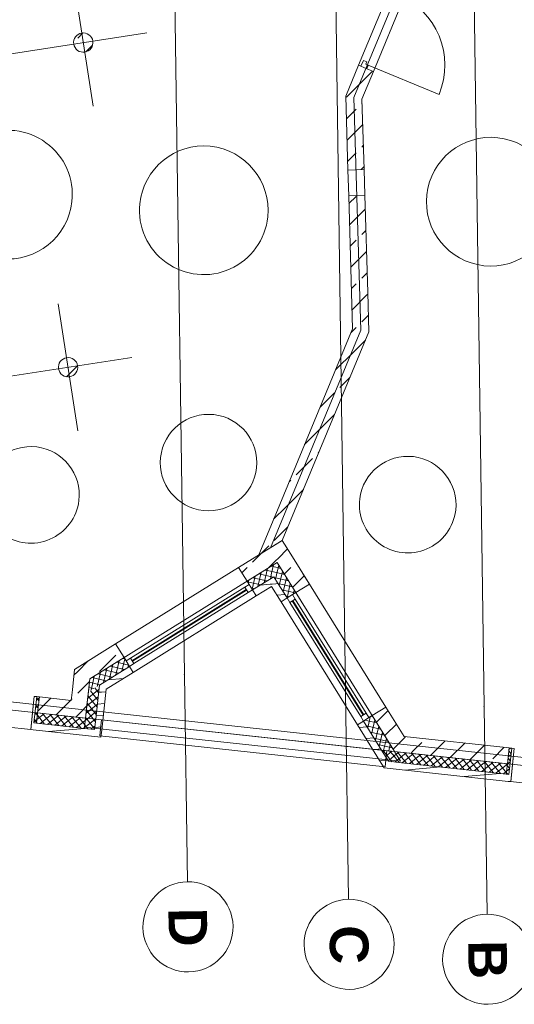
# Model space of a CAD drawing. Extents: x -22247 to 417655, y -187892 to 17509.
# Tile 23 of 62: x -12272 to -4586, y -28763 to -13460. Entities that reach past the tile are written whole.
import ezdxf
from ezdxf.lldxf.tags import DXFTag

# ---------------------------------------------------------------- set-up
doc = ezdxf.new("R2010")
doc.units = 0
doc.header["$LTSCALE"] = 50
for name, color, linetype, lineweight in [('02 Raster Gebäude', 7, 'Continuous', 25), ('20 Außenwände', 7, 'Continuous', 25), ('20 Dach Stb-Decke', 7, 'Continuous', 25), ('20 Fenster als Fassade', 7, 'Continuous', 25), ('20 Innenwände', 7, 'Continuous', 25), ('20 Stützen', 7, 'Continuous', 25)]:
    doc.layers.add(name, color=color, linetype=linetype, lineweight=lineweight)
doc.styles.add('ERSTELLTER_STIL_1', font='txt')
tags = doc.linetypes.add('Raster', pattern=[0.8, 0.4, -0.2, 0, -0.2]).pattern_tags.tags
tags[10:11] = [DXFTag(74, 4), DXFTag(75, 0), DXFTag(340, '0'), DXFTag(46, 1.0), DXFTag(50, 0.0), DXFTag(44, 0.0), DXFTag(45, 0.0)]
tags[8:9] = [DXFTag(74, 4), DXFTag(75, 0), DXFTag(340, '0'), DXFTag(46, 1.0), DXFTag(50, 0.0), DXFTag(44, 0.0), DXFTag(45, 0.0)]
tags[6:7] = [DXFTag(74, 4), DXFTag(75, 0), DXFTag(340, '0'), DXFTag(46, 1.0), DXFTag(50, 0.0), DXFTag(44, 0.0), DXFTag(45, 0.0)]
tags[4:5] = [DXFTag(74, 4), DXFTag(75, 0), DXFTag(340, '0'), DXFTag(46, 1.0), DXFTag(50, 0.0), DXFTag(44, 0.0), DXFTag(45, 0.0)]
tags = doc.linetypes.add('Strichpunktlinie', pattern=[1.340556, 0.705556, -0.352778, 0, -0.282222]).pattern_tags.tags
tags[10:11] = [DXFTag(74, 4), DXFTag(75, 0), DXFTag(340, '0'), DXFTag(46, 1.0), DXFTag(50, 0.0), DXFTag(44, 0.0), DXFTag(45, 0.0)]
tags[8:9] = [DXFTag(74, 4), DXFTag(75, 0), DXFTag(340, '0'), DXFTag(46, 1.0), DXFTag(50, 0.0), DXFTag(44, 0.0), DXFTag(45, 0.0)]
tags[6:7] = [DXFTag(74, 4), DXFTag(75, 0), DXFTag(340, '0'), DXFTag(46, 1.0), DXFTag(50, 0.0), DXFTag(44, 0.0), DXFTag(45, 0.0)]
tags[4:5] = [DXFTag(74, 4), DXFTag(75, 0), DXFTag(340, '0'), DXFTag(46, 1.0), DXFTag(50, 0.0), DXFTag(44, 0.0), DXFTag(45, 0.0)]
tags = doc.linetypes.add('Untersicht', pattern=[0.4, 0.3, -0.1]).pattern_tags.tags
tags[6:7] = [DXFTag(74, 4), DXFTag(75, 0), DXFTag(340, '0'), DXFTag(46, 1.0), DXFTag(50, 0.0), DXFTag(44, 0.0), DXFTag(45, 0.0)]
tags[4:5] = [DXFTag(74, 4), DXFTag(75, 0), DXFTag(340, '0'), DXFTag(46, 1.0), DXFTag(50, 0.0), DXFTag(44, 0.0), DXFTag(45, 0.0)]
tags = doc.linetypes.add('Öffnungslinie Tür Fenster', pattern=[0.46, 0.3, -0.16]).pattern_tags.tags
tags[6:7] = [DXFTag(74, 4), DXFTag(75, 0), DXFTag(340, '0'), DXFTag(46, 1.0), DXFTag(50, 0.0), DXFTag(44, 0.0), DXFTag(45, 0.0)]
tags[4:5] = [DXFTag(74, 4), DXFTag(75, 0), DXFTag(340, '0'), DXFTag(46, 1.0), DXFTag(50, 0.0), DXFTag(44, 0.0), DXFTag(45, 0.0)]
pattern_1 = [(5, (0, 0), (-15.688, 179.315), [])]
pattern_2 = [(346.85453, (0, 0), (18.19393, 77.90366), []), (76.85453, (0, 0), (-77.90366, 18.19393), [])]
pattern_3 = [(45, (0, 0), (-339.411, 339.411), []), (45, (-169.7, 169.7), (-339.411, 339.411), [360, -120])]
pattern_4 = [(76.85453, (0, 0), (-77.90366, 18.19393), []), (166.85453, (0, 0), (18.19393, 77.90366), [])]
pattern_5 = [(38.8131, (0, 0), (-50.14257, 62.33556), []), (128.8131, (0, 0), (62.33556, 50.14257), [])]
pattern_6 = [(38.8131, (0, 0), (-50.14257, 62.33556), []), (128.8131, (0, 0), (62.33556, 50.14257), [])]

msp = doc.modelspace()

# ---------------------------------------------------------------- hatches: boundary and pattern name
at = {"layer": '20 Außenwände', "linetype": 'Continuous', "lineweight": 0, "ltscale": 3.71293e-05}
h = msp.add_hatch(dxfattribs=at)
h.set_pattern_fill('Beton_Stahlbeton_0009', scale=1000, style=0, pattern_type=2)
h.set_pattern_definition(pattern_3)
h.paths.add_polyline_path([(-8404, -21685), (-8272, -21897), (-8192, -21553)])
h = msp.add_hatch(dxfattribs=at)
h.set_pattern_fill('Beton_Stahlbeton_0009', scale=1000, style=0, pattern_type=2)
h.set_pattern_definition(pattern_3)
h.paths.add_polyline_path([(-8272, -21897), (-8060, -21765), (-8192, -21553)])
h = msp.add_hatch(dxfattribs=at)
h.set_pattern_fill('Beton_Stahlbeton_0009', scale=1000, style=0, pattern_type=2)
h.set_pattern_definition(pattern_3)
h.paths.add_polyline_path([(-8871, -21975), (-8739, -22187), (-8272, -21897), (-8404, -21685)])
h = msp.add_hatch(dxfattribs=at)
h.set_pattern_fill('Beton_Stahlbeton_0009', scale=1000, style=0, pattern_type=2)
h.set_pattern_definition(pattern_3)
h.paths.add_polyline_path([(-8060, -21765), (-8272, -21897), (-7982, -22364), (-7770, -22232)])
h = msp.add_hatch(dxfattribs=at)
h.set_pattern_fill('Dämmung_hart_2_0009', scale=1000, style=0, pattern_type=2)
h.set_pattern_definition(pattern_4)
h.paths.add_polyline_path([(-8408, -21981), (-8739, -22187), (-8655, -22323), (-8324, -22117)])
h = msp.add_hatch(dxfattribs=at)
h.set_pattern_fill('Dämmung_hart_2_0009', scale=1000, style=0, pattern_type=2)
h.set_pattern_definition(pattern_4)
h.paths.add_polyline_path([(-8408, -21981), (-8324, -22117), (-8272, -21897)])
h = msp.add_hatch(dxfattribs=at)
h.set_pattern_fill('Dämmung_hart_2_0009', scale=1000, style=0, pattern_type=2)
h.set_pattern_definition(pattern_4)
h.paths.add_polyline_path([(-8324, -22117), (-8188, -22033), (-8272, -21897)])
h = msp.add_hatch(dxfattribs=at)
h.set_pattern_fill('Dämmung_hart_2_0009', scale=1000, style=0, pattern_type=2)
h.set_pattern_definition(pattern_2)
h.paths.add_polyline_path([(-8188, -22033), (-8324, -22117), (-8118, -22448), (-7982, -22364)])
h = msp.add_hatch(dxfattribs=at)
h.set_pattern_fill('Holz_Vollholz_Längsholz__7F', scale=1000, style=0, pattern_type=2)
h.set_pattern_definition(pattern_1)
h.paths.add_polyline_path([(-8417, -22175), (-8655, -22323), (-8596, -22416), (-8359, -22269)])
h = msp.add_hatch(dxfattribs=at)
h.set_pattern_fill('Holz_Vollholz_Längsholz__7F', scale=1000, style=0, pattern_type=2)
h.set_pattern_definition(pattern_1)
h.paths.add_polyline_path([(-8417, -22175), (-8359, -22269), (-8324, -22117)])
h = msp.add_hatch(dxfattribs=at)
h.set_pattern_fill('Holz_Vollholz_Längsholz__7F', scale=1000, style=0, pattern_type=2)
h.set_pattern_definition(pattern_1)
h.paths.add_polyline_path([(-8359, -22269), (-8266, -22211), (-8324, -22117)])
h = msp.add_hatch(dxfattribs=at)
h.set_pattern_fill('Holz_Vollholz_Längsholz__7F', scale=1000, style=0, pattern_type=2)
h.set_pattern_definition(pattern_1)
h.paths.add_polyline_path([(-8266, -22211), (-8359, -22269), (-8211, -22506), (-8118, -22448)])
h = msp.add_hatch(dxfattribs=at)
h.set_pattern_fill('Beton_Stahlbeton_0009', scale=1000, style=0, pattern_type=2)
h.set_pattern_definition(pattern_3)
h.paths.add_polyline_path([(-11419, -23558), (-11183, -23706), (-10650, -23375), (-10782, -23162)])
h = msp.add_hatch(dxfattribs=at)
h.set_pattern_fill('Dämmung_hart_2_0009', scale=1000, style=0, pattern_type=2)
h.set_pattern_definition(pattern_4)
h.paths.add_polyline_path([(-11183, -23706), (-11033, -23801), (-10566, -23510), (-10650, -23375)])
h = msp.add_hatch(dxfattribs=at)
h.set_pattern_fill('Beton_Stahlbeton_0009', scale=1000, style=0, pattern_type=2)
h.set_pattern_definition(pattern_3)
h.paths.add_polyline_path([(-11453, -23873), (-11183, -23706), (-11419, -23558)])
h = msp.add_hatch(dxfattribs=at)
h.set_pattern_fill('Holz_Vollholz_Längsholz__7F', scale=1000, style=0, pattern_type=2)
h.set_pattern_definition(pattern_1)
h.paths.add_polyline_path([(-11033, -23801), (-10929, -23866), (-10508, -23604), (-10566, -23510)])
h = msp.add_hatch(dxfattribs=at)
h.set_pattern_fill('Beton_Stahlbeton_0009', scale=1000, style=0, pattern_type=2)
h.set_pattern_definition(pattern_3)
h.paths.add_polyline_path([(-11453, -23873), (-11471, -24039), (-11222, -24066), (-11183, -23706)])
h = msp.add_hatch(dxfattribs=at)
h.set_pattern_fill('Dämmung_hart_2_0009', scale=1000, style=0, pattern_type=2)
h.set_pattern_definition(pattern_4)
h.paths.add_polyline_path([(-11205, -23908), (-11033, -23801), (-11183, -23706)])
h = msp.add_hatch(dxfattribs=at)
h.set_pattern_fill('Dämmung_hart_2_0009', scale=1000, style=0, pattern_type=2)
h.set_pattern_definition([(128.8131, (0, 0), (62.33556, 50.14257), []), (218.8131, (0, 0), (-50.14257, 62.33556), [])])
h.paths.add_polyline_path([(-11205, -23908), (-11249, -24315), (-11090, -24332), (-11033, -23801)])
h = msp.add_hatch(dxfattribs=at)
h.set_pattern_fill('Holz_Vollholz_Längsholz__7F', scale=1000, style=0, pattern_type=2)
h.set_pattern_definition(pattern_1)
h.paths.add_polyline_path([(-11048, -23940), (-11108, -24491), (-10998, -24503), (-10929, -23866)])
h = msp.add_hatch(dxfattribs=at)
h.set_pattern_fill('Holz_Vollholz_Längsholz__7F', scale=1000, style=0, pattern_type=2)
h.set_pattern_definition(pattern_1)
h.paths.add_polyline_path([(-11048, -23940), (-10929, -23866), (-11033, -23801)])
h = msp.add_hatch(dxfattribs=at)
h.set_pattern_fill('Holz_Vollholz_Längsholz__7F', scale=1000, style=0, pattern_type=2)
h.set_pattern_definition([(95, (-12300.03, -24472.22), (179.315, 15.69), [])])
h.paths.add_polyline_path([(-12061, -24498), (-12005, -23981), (-12045, -23977), (-12101, -24494)])
h = msp.add_hatch(dxfattribs=at)
h.set_pattern_fill('Dämmung_hart_2_0009', scale=1000, style=0, pattern_type=2)
h.set_pattern_definition(pattern_5)
h.paths.add_polyline_path([(-12010, -24393), (-11966, -23985), (-12005, -23981), (-12050, -24389)])
h = msp.add_hatch(dxfattribs=at)
h.set_pattern_fill('Beton_Stahlbeton_0009', scale=1000, style=0, pattern_type=2)
h.set_pattern_definition(pattern_3)
h.paths.add_polyline_path([(-11993, -24234), (-11498, -24288), (-11471, -24039), (-11966, -23985)])
h = msp.add_hatch(dxfattribs=at)
h.set_pattern_fill('Beton_Stahlbeton_0009', scale=1000, style=0, pattern_type=2)
h.set_pattern_definition(pattern_3)
h.paths.add_polyline_path([(-11498, -24288), (-11249, -24315), (-11471, -24039)])
h = msp.add_hatch(dxfattribs=at)
h.set_pattern_fill('Beton_Stahlbeton_0009', scale=1000, style=0, pattern_type=2)
h.set_pattern_definition(pattern_3)
h.paths.add_polyline_path([(-11471, -24039), (-11249, -24315), (-11222, -24066)])
h = msp.add_hatch(dxfattribs=at)
h.set_pattern_fill('Beton_Stahlbeton_0009', scale=1000, style=0, pattern_type=2)
h.set_pattern_definition(pattern_3)
h.paths.add_polyline_path([(-6795, -24275), (-6614, -24566), (-6298, -24600), (-6582, -24143)])
h = msp.add_hatch(dxfattribs=at)
h.set_pattern_fill('Dämmung_hart_2_0009', scale=1000, style=0, pattern_type=2)
h.set_pattern_definition(pattern_5)
h.paths.add_polyline_path([(-11993, -24234), (-12010, -24393), (-11267, -24474), (-11249, -24315)])
h = msp.add_hatch(dxfattribs=at)
h.set_pattern_fill('Dämmung_hart_2_0009', scale=1000, style=0, pattern_type=2)
h.set_pattern_definition(pattern_5)
h.paths.add_polyline_path([(-11249, -24315), (-11267, -24474), (-11108, -24491)])
h = msp.add_hatch(dxfattribs=at)
h.set_pattern_fill('Dämmung_hart_2_0009', scale=1000, style=0, pattern_type=2)
h.set_pattern_definition(pattern_5)
h.paths.add_polyline_path([(-11249, -24315), (-11108, -24491), (-11090, -24332)])
h = msp.add_hatch(dxfattribs=at)
h.set_pattern_fill('Dämmung_hart_2_0009', scale=1000, style=0, pattern_type=2)
h.set_pattern_definition(pattern_2)
h.paths.add_polyline_path([(-6930, -24360), (-6649, -24813), (-6447, -24835), (-6795, -24275)])
h = msp.add_hatch(dxfattribs=at)
h.set_pattern_fill('Holz_Vollholz_Längsholz__7F', scale=1000, style=0, pattern_type=2)
h.set_pattern_definition(pattern_1)
h.paths.add_polyline_path([(-12061, -24498), (-11119, -24600), (-11108, -24491), (-12050, -24389)])
h = msp.add_hatch(dxfattribs=at)
h.set_pattern_fill('Holz_Vollholz_Längsholz__7F', scale=1000, style=0, pattern_type=2)
h.set_pattern_definition(pattern_1)
h.paths.add_polyline_path([(-6930, -24360), (-7024, -24418), (-6680, -24971), (-6541, -24986)])
h = msp.add_hatch(dxfattribs=at)
h.set_pattern_fill('Holz_Vollholz_Längsholz__7F', scale=1000, style=0, pattern_type=2)
h.set_pattern_definition(pattern_1)
h.paths.add_polyline_path([(-11108, -24491), (-11119, -24600), (-11010, -24612)])
h = msp.add_hatch(dxfattribs=at)
h.set_pattern_fill('Holz_Vollholz_Längsholz__7F', scale=1000, style=0, pattern_type=2)
h.set_pattern_definition(pattern_1)
h.paths.add_polyline_path([(-11108, -24491), (-11010, -24612), (-10998, -24503)])
h = msp.add_hatch(dxfattribs=at)
h.set_pattern_fill('Beton_Stahlbeton_0009', scale=1000, style=0, pattern_type=2)
h.set_pattern_definition(pattern_3)
h.paths.add_polyline_path([(-6614, -24566), (-6447, -24835), (-6298, -24600)])
h = msp.add_hatch(dxfattribs=at)
h.set_pattern_fill('Beton_Stahlbeton_0009', scale=1000, style=0, pattern_type=2)
h.set_pattern_definition(pattern_3)
h.paths.add_polyline_path([(-6447, -24835), (-6131, -24869), (-6298, -24600)])
h = msp.add_hatch(dxfattribs=at)
h.set_pattern_fill('Beton_Stahlbeton_0009', scale=1000, style=0, pattern_type=2)
h.set_pattern_definition(pattern_3)
h.paths.add_polyline_path([(-6298, -24600), (-6131, -24869), (-4693, -25025), (-4666, -24777)])
h = msp.add_hatch(dxfattribs=at)
h.set_pattern_fill('Dämmung_hart_2_0009', scale=1000, style=0, pattern_type=2)
h.set_pattern_definition(pattern_6)
h.paths.add_polyline_path([(-4710, -25184), (-4670, -25189), (-4626, -24781), (-4666, -24777)])
h = msp.add_hatch(dxfattribs=at)
h.set_pattern_fill('Holz_Vollholz_Längsholz__7F', scale=1000, style=0, pattern_type=2)
h.set_pattern_definition([(85, (-4443.44, -25323.9), (-179.315, 15.69), [])])
h.paths.add_polyline_path([(-4682, -25298), (-4642, -25302), (-4586, -24785), (-4626, -24781)])
h = msp.add_hatch(dxfattribs=at)
h.set_pattern_fill('Dämmung_hart_2_0009', scale=1000, style=0, pattern_type=2)
h.set_pattern_definition(pattern_6)
h.paths.add_polyline_path([(-6447, -24835), (-6649, -24813), (-6541, -24986)])
h = msp.add_hatch(dxfattribs=at)
h.set_pattern_fill('Dämmung_hart_2_0009', scale=1000, style=0, pattern_type=2)
h.set_pattern_definition(pattern_6)
h.paths.add_polyline_path([(-6447, -24835), (-6541, -24986), (-6339, -25008)])
h = msp.add_hatch(dxfattribs=at)
h.set_pattern_fill('Dämmung_hart_2_0009', scale=1000, style=0, pattern_type=2)
h.set_pattern_definition(pattern_6)
h.paths.add_polyline_path([(-6447, -24835), (-6339, -25008), (-4710, -25184), (-4693, -25025)])
h = msp.add_hatch(dxfattribs=at)
h.set_pattern_fill('Holz_Vollholz_Längsholz__7F', scale=1000, style=0, pattern_type=2)
h.set_pattern_definition(pattern_1)
h.paths.add_polyline_path([(-6680, -24971), (-6606, -25089), (-6541, -24986)])
h = msp.add_hatch(dxfattribs=at)
h.set_pattern_fill('Holz_Vollholz_Längsholz__7F', scale=1000, style=0, pattern_type=2)
h.set_pattern_definition(pattern_1)
h.paths.add_polyline_path([(-6541, -24986), (-6606, -25089), (-6468, -25104)])
h = msp.add_hatch(dxfattribs=at)
h.set_pattern_fill('Holz_Vollholz_Längsholz__7F', scale=1000, style=0, pattern_type=2)
h.set_pattern_definition(pattern_1)
h.paths.add_polyline_path([(-6541, -24986), (-6468, -25104), (-4682, -25298), (-4670, -25189)])
at = {"layer": '20 Innenwände', "linetype": 'Continuous', "lineweight": 0, "ltscale": 3.71293e-05}
h = msp.add_hatch(dxfattribs=at)
h.set_pattern_fill('Beton_Stahlbeton_0009', scale=1000, style=0, pattern_type=2)
h.set_pattern_definition(pattern_3)
h.paths.add_polyline_path([(-7205, -14648), (-6954, -14694), (-6969, -14185), (-7007, -14169)])
h = msp.add_hatch(dxfattribs=at)
h.set_pattern_fill('Beton_Stahlbeton_0009', scale=1000, style=0, pattern_type=2)
h.set_pattern_definition(pattern_3)
h.paths.add_polyline_path([(-6776, -14265), (-6969, -14185), (-6954, -14694)])
h = msp.add_hatch(dxfattribs=at)
h.set_pattern_fill('Beton_Stahlbeton_0009', scale=1000, style=0, pattern_type=2)
h.set_pattern_definition(pattern_3)
h.paths.add_polyline_path([(-6954, -14694), (-7205, -14648), (-7187, -15256)])
h = msp.add_hatch(dxfattribs=at)
h.set_pattern_fill('Beton_Stahlbeton_0009', scale=1000, style=0, pattern_type=2)
h.set_pattern_definition(pattern_3)
h.paths.add_polyline_path([(-6954, -14694), (-7187, -15256), (-7171, -15797), (-6921, -15789)])
h = msp.add_hatch(dxfattribs=at)
h.set_pattern_fill('Beton_Stahlbeton_0009', scale=1000, style=0, pattern_type=2)
h.set_pattern_definition(pattern_3)
h.paths.add_polyline_path([(-6909, -16189), (-7159, -16197), (-7098, -18263), (-6864, -17700)])
h = msp.add_hatch(dxfattribs=at)
h.set_pattern_fill('Beton_Stahlbeton_0009', scale=1000, style=0, pattern_type=2)
h.set_pattern_definition(pattern_3)
h.paths.add_polyline_path([(-7098, -18263), (-6846, -18309), (-6864, -17700)])
h = msp.add_hatch(dxfattribs=at)
h.set_pattern_fill('Beton_Stahlbeton_0009', scale=1000, style=0, pattern_type=2)
h.set_pattern_definition(pattern_3)
h.paths.add_polyline_path([(-8231, -20995), (-8000, -21091), (-7080, -18871), (-7098, -18263)])
h = msp.add_hatch(dxfattribs=at)
h.set_pattern_fill('Beton_Stahlbeton_0009', scale=1000, style=0, pattern_type=2)
h.set_pattern_definition(pattern_3)
h.paths.add_polyline_path([(-7098, -18263), (-7080, -18871), (-6846, -18309)])
at = {"layer": '20 Innenwände', "linetype": 'Continuous', "lineweight": 13, "ltscale": 3.71293e-05, "true_color": 0x000100}
h = msp.add_hatch(dxfattribs=at)
h.set_pattern_fill('Beton_Stahlbeton_0009', color=98, scale=1000, style=0, pattern_type=2)
h.set_pattern_definition(pattern_3)
h.paths.add_polyline_path([(-8000, -21091), (-8231, -20995), (-8423, -21457), (-8192, -21552)])
at = {"layer": '20 Innenwände', "linetype": 'Continuous', "lineweight": 0, "ltscale": 3.71293e-05}
h = msp.add_hatch(dxfattribs=at)
h.set_pattern_fill('Beton_Stahlbeton_0009', scale=1000, style=0, pattern_type=2)
h.set_pattern_definition(pattern_3)
h.paths.add_polyline_path([(-8000, -21091), (-8231, -20995), (-8423, -21457), (-8192, -21552)])
h = msp.add_hatch(dxfattribs=at)
h.set_pattern_fill('Beton_Stahlbeton_0009', scale=1000, style=0, pattern_type=2)
h.set_pattern_definition(pattern_3)
h.paths.add_polyline_path([(-8192, -21552), (-8423, -21457), (-8557, -21779)])
at = {"layer": '20 Stützen', "linetype": 'Continuous', "lineweight": 0, "ltscale": 3.71293e-05}
h = msp.add_hatch(dxfattribs=at)
h.set_pattern_fill('Beton_Stahlbeton_0009', scale=1000, style=0, pattern_type=2)
h.set_pattern_definition(pattern_3)
h.paths.add_polyline_path([(-11278, -13667, 0.414214), (-11434, -13810, 0.414214), (-11290, -13966, 0.414214), (-11134, -13823, 0.414214)])
h = msp.add_hatch(dxfattribs=at)
h.set_pattern_fill('Beton_Stahlbeton_0009', scale=1000, style=0, pattern_type=2)
h.set_pattern_definition(pattern_3)
h.paths.add_polyline_path([(-11514, -18712, 0.414214), (-11670, -18856, 0.414214), (-11526, -19012, 0.414214), (-11370, -18868, 0.414214)])

# ---------------------------------------------------------------- linework, layer by layer
at = {"layer": '02 Raster Gebäude', "color": 1, "linetype": 'Raster', "lineweight": 18, "ltscale": 0.000188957, "true_color": 0xf50000}
for p, q in [((-9713, -23635), (-10231, 12885)), ((-7209, -23907), (-7730, 12885)), ((-5056, -24139), (-5580, 12885)), ((-2196, -25170), (-17593, -23501)), ((-9713, -23635), (-9667, -26859)), ((-7209, -23907), (-7163, -27131)), ((-5056, -24139), (-5010, -27363))]:
    msp.add_line(p, q, dxfattribs=at)
at = {"layer": '02 Raster Gebäude', "color": 1, "linetype": 'Strichpunktlinie', "lineweight": 18, "ltscale": 0.000188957, "true_color": 0xf50000}
for points in [[(-8374, -21666), (-6972, -18286), (-7080, -14671), (-5705, -11357)], [(-11131, -14805), (-11437, -12828)], [(-10296, -13664), (-15084, -14405)], [(-11673, -17874), (-11367, -19850)], [(-14236, -19282), (-10532, -18709)]]:
    msp.add_lwpolyline(points, dxfattribs=at)
at = {"layer": '02 Raster Gebäude', "color": 1, "linetype": 'Continuous', "lineweight": 18, "ltscale": 0.000188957, "true_color": 0xf50000}
for points in [[(-9667, -26859, 1), (-9647, -28259, 1)], [(-7163, -27131, 1), (-7143, -28530, 1)], [(-5010, -27363, 1), (-4990, -28762, 1)]]:
    msp.add_lwpolyline(points, format="xyb", close=True, dxfattribs=at)
at = {"layer": '02 Raster Gebäude', "color": 1, "linetype": 'Raster', "lineweight": 18, "ltscale": 0.000188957, "true_color": 0xf50000}
for p in [(-9713, -23635), (-9713, -23635), (-7209, -23907), (-7209, -23907), (-5056, -24139), (-5056, -24139)]:
    msp.add_point(p, dxfattribs=at)
at = {"layer": '20 Außenwände', "color": 7, "linetype": 'Continuous', "lineweight": 13, "ltscale": 3.71293e-05}
for p, q in [((-8871, -21975), (-10782, -23162)), ((-8739, -22187), (-8871, -21975)), ((-8739, -22187), (-8871, -21975)), ((-8739, -22187), (-8272, -21897)), ((-8188, -22033), (-8272, -21897)), ((-8188, -22033), (-8272, -21897)), ((-8188, -22033), (-7982, -22364)), ((-8707, -22238), (-8739, -22187)), ((-8707, -22238), (-8739, -22187)), ((-8655, -22323), (-8324, -22117)), ((-8266, -22211), (-8324, -22117)), ((-8266, -22211), (-8324, -22117)), ((-8775, -22280), (-10550, -23383)), ((-8752, -22318), (-10527, -23422)), ((-10521, -23430), (-8746, -22327)), ((-8707, -22238), (-8775, -22280)), ((-8775, -22280), (-8722, -22365)), ((-8722, -22365), (-8655, -22323)), ((-8655, -22323), (-8707, -22238)), ((-8655, -22323), (-8707, -22238)), ((-8655, -22323), (-8707, -22238)), ((-8596, -22416), (-8655, -22323)), ((-8596, -22416), (-8655, -22323)), ((-8266, -22211), (-8118, -22448)), ((-7982, -22364), (-7770, -22232)), ((-7982, -22364), (-7770, -22232)), ((-6582, -24143), (-7770, -22232)), ((-8596, -22416), (-10508, -23604)), ((-10498, -23468), (-8722, -22365)), ((-8211, -22506), (-8118, -22448)), ((-8211, -22506), (-8118, -22448)), ((-8118, -22448), (-8033, -22396)), ((-8118, -22448), (-8033, -22396)), ((-8118, -22448), (-8033, -22396)), ((-8118, -22448), (-8076, -22516)), ((-8076, -22516), (-7991, -22464)), ((-8037, -22493), (-6934, -24268)), ((-8033, -22396), (-7982, -22364)), ((-8033, -22396), (-7982, -22364)), ((-7991, -22464), (-8033, -22396)), ((-6926, -24263), (-8029, -22487)), ((-6888, -24239), (-7991, -22464)), ((-7024, -24418), (-8211, -22506)), ((-8076, -22516), (-6973, -24292)), ((-10650, -23375), (-10782, -23162)), ((-10650, -23375), (-10782, -23162)), ((-11183, -23706), (-10650, -23375)), ((-10618, -23426), (-10650, -23375)), ((-10618, -23426), (-10650, -23375)), ((-10550, -23383), (-10618, -23426)), ((-10498, -23468), (-10550, -23383)), ((-11033, -23801), (-10566, -23510)), ((-10566, -23510), (-10618, -23426)), ((-10566, -23510), (-10618, -23426)), ((-10566, -23510), (-10618, -23426)), ((-10566, -23510), (-10498, -23468)), ((-10508, -23604), (-10566, -23510)), ((-10508, -23604), (-10566, -23510)), ((-11183, -23706), (-11205, -23908)), ((-11183, -23706), (-11205, -23908)), ((-11033, -23801), (-11048, -23940)), ((-11033, -23801), (-11048, -23940)), ((-12045, -23977), (-12101, -24494)), ((-12072, -24225), (-12045, -23977)), ((-12005, -23981), (-12050, -24389)), ((-12050, -24389), (-12005, -23981)), ((-12005, -23981), (-12045, -23977)), ((-12045, -23977), (-11966, -23985)), ((-11966, -23985), (-12005, -23981)), ((-11993, -24234), (-11966, -23985)), ((-11222, -24066), (-11205, -23908)), ((-11090, -24332), (-11048, -23940)), ((-11249, -24315), (-11222, -24066)), ((-11249, -24315), (-11222, -24066)), ((-6795, -24275), (-6582, -24143)), ((-6795, -24275), (-6582, -24143)), ((-12089, -24384), (-12072, -24225)), ((-12010, -24393), (-11993, -24234)), ((-11993, -24234), (-11498, -24288)), ((-11498, -24288), (-11249, -24315)), ((-6888, -24239), (-6973, -24292)), ((-6973, -24292), (-6930, -24360)), ((-6930, -24360), (-6846, -24307)), ((-6930, -24360), (-6846, -24307)), ((-6930, -24360), (-6846, -24307)), ((-6846, -24307), (-6888, -24239)), ((-6846, -24307), (-6795, -24275)), ((-6846, -24307), (-6795, -24275)), ((-6795, -24275), (-6614, -24566)), ((-12101, -24494), (-12089, -24384)), ((-12010, -24393), (-12050, -24389)), ((-12010, -24393), (-11267, -24474)), ((-11267, -24474), (-11108, -24491)), ((-11108, -24491), (-11090, -24332)), ((-11108, -24491), (-11090, -24332)), ((-7024, -24418), (-6930, -24360)), ((-7024, -24418), (-6930, -24360)), ((-6930, -24360), (-6649, -24813)), ((-12061, -24498), (-12101, -24494)), ((-6614, -24566), (-6447, -24835)), ((-6614, -24566), (-6447, -24835)), ((-4693, -25025), (-4666, -24777)), ((-4626, -24781), (-4670, -25189)), ((-4670, -25189), (-4626, -24781)), ((-4666, -24777), (-4626, -24781)), ((-4586, -24785), (-4666, -24777)), ((-4586, -24785), (-4642, -25302)), ((-4626, -24781), (-4586, -24785)), ((-4613, -25034), (-4586, -24785)), ((-6649, -24813), (-6541, -24986)), ((-6649, -24813), (-6541, -24986)), ((-6447, -24835), (-6131, -24869)), ((-6131, -24869), (-4693, -25025)), ((-6541, -24986), (-6339, -25008)), ((-6339, -25008), (-4710, -25184)), ((-4710, -25184), (-4693, -25025)), ((-4630, -25193), (-4613, -25034)), ((-4710, -25184), (-4670, -25189)), ((-4642, -25302), (-4630, -25193)), ((-4682, -25298), (-4642, -25302))]:
    msp.add_line(p, q, dxfattribs=at)
at = {"layer": '20 Außenwände', "color": 7, "linetype": 'Öffnungslinie Tür Fenster', "lineweight": 13, "ltscale": 3.71293e-05}
for p, q in [((-12072, -24225), (-12045, -23977)), ((-12045, -23977), (-11966, -23985)), ((-12089, -24384), (-12072, -24225)), ((-12101, -24494), (-12499, -24451)), ((-12101, -24494), (-12089, -24384)), ((-4586, -24785), (-4666, -24777)), ((-4613, -25034), (-4586, -24785)), ((-4630, -25193), (-4613, -25034)), ((-4642, -25302), (-4630, -25193)), ((-4245, -25345), (-4642, -25302))]:
    msp.add_line(p, q, dxfattribs=at)
at = {"layer": '20 Außenwände', "color": 7, "linetype": 'Continuous', "lineweight": 13, "ltscale": 3.71293e-05}
for points in [[(-8192, -21553), (-8871, -21975)], [(-8192, -21553), (-8060, -21765)], [(-7770, -22232), (-8060, -21765)], [(-8596, -22416), (-8359, -22269)], [(-8359, -22269), (-8211, -22506)], [(-10782, -23162), (-11419, -23558)], [(-11419, -23558), (-11453, -23873)], [(-10929, -23866), (-10508, -23604)], [(-10998, -24503), (-10929, -23866)], [(-11471, -24039), (-11966, -23985)], [(-11453, -23873), (-11471, -24039)], [(-6298, -24600), (-6582, -24143)], [(-7024, -24418), (-6680, -24971)], [(-12061, -24498), (-11010, -24612)], [(-11010, -24612), (-10998, -24503)], [(-4666, -24777), (-6298, -24600)], [(-6606, -25089), (-6680, -24971)], [(-6606, -25089), (-4682, -25298)]]:
    msp.add_lwpolyline(points, dxfattribs=at)
at = {"layer": '20 Außenwände', "color": 7, "linetype": 'Untersicht', "lineweight": 13, "ltscale": 3.71293e-05}
for points in [[(-11016, -24481), (-11028, -24590)], [(-11001, -24341), (-11016, -24481)], [(-6568, -24822), (-11001, -24341)], [(-11028, -24590), (-6595, -25071)], [(-6568, -24822), (-6583, -24961)], [(-6583, -24961), (-6595, -25071)]]:
    msp.add_lwpolyline(points, dxfattribs=at)
at = {"layer": '20 Dach Stb-Decke', "color": 7, "linetype": 'Öffnungslinie Tür Fenster', "lineweight": 13, "ltscale": 3.71293e-05}
msp.add_lwpolyline([(-17271, -218), (-17142, -9322), (-14878, -23921), (-946, -25431), (4855, -8760), (7105, 5150), (6979, 14089), (-6551, 13897), (-15220, 6412)], close=True, dxfattribs=at)
for points in [[(-11460, -16287, 1), (-13448, -16071, 1)], [(-3956, -16397, 1), (-5945, -16181, 1)], [(-8417, -16524, 1), (-10406, -16322, 1)], [(-8592, -20424, 1), (-10083, -20263, 1)], [(-11352, -20935, 1), (-12842, -20756, 1)], [(-5497, -21084, 1), (-6987, -20909, 1)]]:
    msp.add_lwpolyline(points, format="xyb", close=True, dxfattribs=at)
at = {"layer": '20 Dach Stb-Decke', "color": 7, "linetype": 'Continuous', "lineweight": 13, "ltscale": 3.71293e-05}
msp.add_lwpolyline([(-6353, -24986), (-8272, -21897), (-11184, -23706), (-11264, -24454)], close=True, dxfattribs=at)
at = {"layer": '20 Fenster als Fassade', "color": 7, "linetype": 'Öffnungslinie Tür Fenster', "lineweight": 13, "ltscale": 3.71293e-05}
msp.add_line((-7770, -22232), (-7875, -22062), dxfattribs=at)
at = {"layer": '20 Innenwände', "color": 7, "linetype": 'Continuous', "lineweight": 13, "ltscale": 3.71293e-05}
for p, q in [((-6049, -11860), (-7007, -14169)), ((-5818, -11956), (-6776, -14265)), ((-6970, -14185), (-7007, -14169)), ((-6970, -14185), (-7007, -14169)), ((-6970, -14185), (-6932, -14092)), ((-6878, -14223), (-6970, -14185)), ((-6878, -14223), (-6970, -14185)), ((-6878, -14223), (-6970, -14185)), ((-6878, -14223), (-6970, -14185)), ((-6932, -14092), (-6876, -14115)), ((-6876, -14115), (-6892, -14152)), ((-6892, -14152), (-6855, -14168)), ((-6855, -14168), (-6878, -14223)), ((-6776, -14265), (-6878, -14223)), ((-6776, -14265), (-6878, -14223)), ((-6855, -14168), (-5755, -14624)), ((-6921, -15789), (-7171, -15797)), ((-6921, -15789), (-7171, -15797)), ((-7171, -15797), (-7159, -16197)), ((-6921, -15789), (-6909, -16189)), ((-6909, -16189), (-7159, -16197)), ((-6909, -16189), (-7159, -16197)), ((-8423, -21457), (-8231, -20995)), ((-8423, -21457), (-8231, -20995)), ((-8192, -21552), (-8000, -21091)), ((-8192, -21552), (-8000, -21091)), ((-8423, -21457), (-8557, -21779)), ((-8557, -21779), (-8192, -21552))]:
    msp.add_line(p, q, dxfattribs=at)
for points in [[(-7007, -14169), (-7205, -14648)], [(-6954, -14694), (-6776, -14265)], [(-7205, -14648), (-7171, -15797)], [(-6921, -15789), (-6954, -14694)], [(-7159, -16197), (-7098, -18263)], [(-6864, -17700), (-6909, -16189)], [(-6846, -18309), (-6864, -17700)], [(-7098, -18263), (-8231, -20995)], [(-8000, -21091), (-6846, -18309)]]:
    msp.add_lwpolyline(points, dxfattribs=at)
msp.add_arc((-6855, -14168), 1190, 337.4676, 67.4676, dxfattribs=at)
at = {"layer": '20 Stützen', "color": 7, "linetype": 'Continuous', "lineweight": 13, "ltscale": 3.71293e-05}
for points in [[(-11278, -13667, 0.414214), (-11434, -13810, 0.414214), (-11290, -13966, 0.414214), (-11134, -13823, 0.414214)], [(-11514, -18712, 0.414214), (-11670, -18856, 0.414214), (-11526, -19012, 0.414214), (-11370, -18868, 0.414214)]]:
    msp.add_lwpolyline(points, format="xyb", close=True, dxfattribs=at)

# ---------------------------------------------------------------- texts
at = {"layer": '02 Raster Gebäude', "color": 1, "lineweight": 18, "ltscale": 0.000188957, "true_color": 0xf50000, "char_height": 600, "attachment_point": 1, "rotation": 270.812, "style": 'ERSTELLTER_STIL_1'}
for s, insert in [('\\A1;{\\fArial|b1|i0|c0|p0;\\W1;D}', (-9362, -27258)), ('\\A1;{\\fArial|b1|i0|c0|p0;\\W1;C}', (-6857, -27529)), ('\\A1;{\\fArial|b1|i0|c0|p0;\\W1;B}', (-4704, -27761))]:
    msp.add_mtext(s, dxfattribs=dict(at, insert=insert))

doc.saveas('drawing.dxf')
